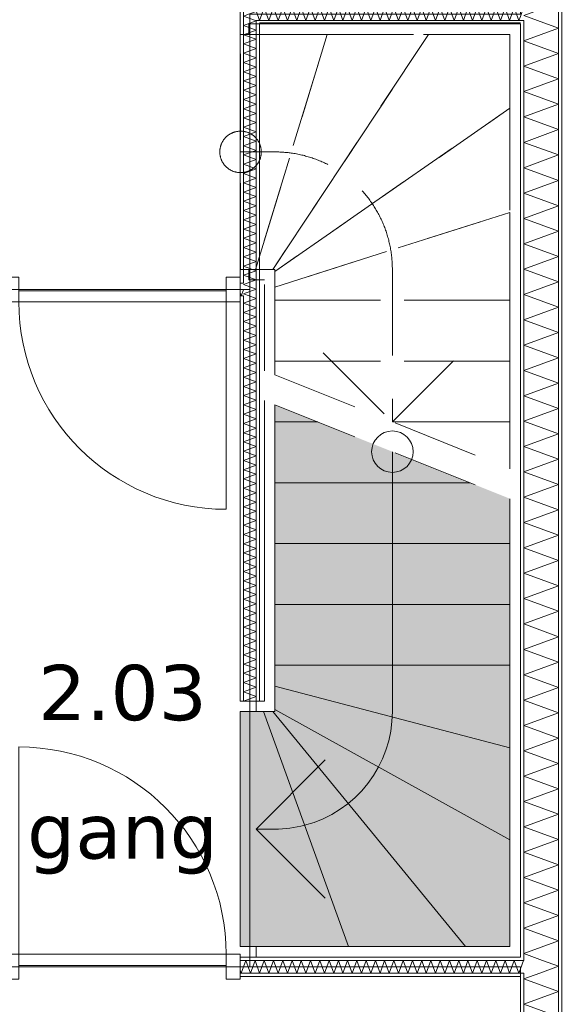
# Model space of a CAD drawing. Header units: millimetres. Extents: x -14925 to 266687, y -3550 to 35834.
# Tile 46 of 256: x 2514 to 4488, y 12749 to 16311. Entities that reach past the tile are written whole.
import ezdxf
from ezdxf.enums import TextEntityAlignment as Align

# ---------------------------------------------------------------- set-up
doc = ezdxf.new("R2010")
doc.units = ezdxf.units.MM
doc.header["$MEASUREMENT"] = 0
doc.linetypes.add('B0701', pattern=[468.239987, 311.999989, -156.239998])
for name, color, linetype in [('24 Trappen', 7, 'Continuous'), ('24 Trappen Afdek-arcering', 7, 'Continuous'), ('New_22 C Binnenwanden', 7, 'Continuous'), ('New_22 C Binnenwanden Deuren', 7, 'Continuous'), ('New_22 C Binnenwanden Doorsnede-arcering', 7, 'Continuous'), ('New_22 C Binnenwanden Laagscheidingslijnen', 7, 'Continuous'), ('New_Z Gebruiksopp', 7, 'Continuous'), ('New_Z Gebruiksopp Zone omranding', 7, 'Continuous'), ('New_Z Gebruiksopp Zone tekst', 7, 'Continuous'), ('Tekst_dim 1_ 100 .DO', 7, 'Continuous')]:
    doc.layers.add(name, color=color, linetype=linetype)
doc.styles.add('GENERATED_STYLE_1', font='verdana.ttf')
doc.styles.add('GENERATED_STYLE_2', font='verdana.ttf')
doc.dimstyles.new('GENERATED_STYLE__2', dxfattribs={"dimtxt": 400, "dimasz": 380, "dimexe": 0.18, "dimexo": 0.0625, "dimgap": 0, "dimtad": 1, "dimtih": 1, "dimtoh": 1, "dimdec": 0, "dimzin": 0, "dimdsep": 46, "dimtxsty": 'GENERATED_STYLE_2', "dimblk": 'ARROWHEAD_7', "dimblk1": 'ARROWHEAD_7', "dimblk2": 'ARROWHEAD_7', "dimcen": 0.09, "dimse1": 1, "dimse2": 1, "dimclrd": 9, "dimclre": 9, "dimclrt": 9, "dimadec": 1, "dimazin": 0, "dimtfac": 1, "dimtdec": 4, "dimtmove": 0, "dimatfit": 3, "dimfxl": 1, "dimtolj": 1, "dimtzin": 0, "dimarcsym": 0})
pattern_1 = [(270, (0, 0), (100, 0), [])]
pattern_2 = [(90, (0, 0), (-100, 0), [])]
pattern_3 = [(0, (0, 0), (0, 100), [])]

# ---------------------------------------------------------------- blocks, each defined once
blk = doc.blocks.new('gang_2.03_19_3', base_point=(2886, 14110))
at = {"layer": 'New_Z Gebruiksopp Zone tekst', "color": 2, "lineweight": 0}
for tag, style, p in [('DUMMY_941', 'GENERATED_STYLE_1', (2886, 14047.9)), ('DUMMY_942', 'GENERATED_STYLE_2', (2886, 13550.7))]:
    blk.add_attdef(tag, text='', height=200, dxfattribs=dict(at, style=style)).set_placement(p, align=Align.TOP_LEFT)
for tag, style, p in [('ROOM_NUMBER', 'GENERATED_STYLE_1', (2886, 13977.1)), ('ROOM_NAME', 'GENERATED_STYLE_2', (2886, 13476.4))]:
    blk.add_attdef(tag, text='', height=200, dxfattribs=dict(at, style=style)).set_placement(p, align=Align.TOP_CENTER)
blk = doc.blocks.new('Stair_5_3')
at = {"layer": '24 Trappen Afdek-arcering', "linetype": 'Continuous', "lineweight": 0, "true_color": 0xffffff}
for points in [[(3437, 14918.4), (3437, 14856.1), (3592.7, 14856.1)], [(3437, 14636.1), (4142.7, 14636.1), (3592.7, 14856.1), (3437, 14856.1)], [(3437, 14416.1), (4287, 14416.1), (4287, 14578.4), (4142.7, 14636.1), (3437, 14636.1)], [(3437, 14196.1), (4287, 14196.1), (4287, 14416.1), (3437, 14416.1)], [(3437, 13976.1), (4287, 13976.1), (4287, 14196.1), (3437, 14196.1)], [(3437, 13976.1), (3437, 13899.8), (4287, 13676.8), (4287, 13976.1)], [(3437, 13815.1), (4287, 13344.4), (4287, 13676.8), (3437, 13899.8)], [(3311, 13808), (3311, 12958), (3369, 12958), (3703, 12958), (3395.9, 13808), (3369, 13808)], [(3703, 12958), (4126.2, 12958), (3429.9, 13808), (3395.9, 13808)], [(4126.2, 12958), (4287, 12958), (4287, 13344.4), (3437, 13815.1), (3437, 13808), (3429.9, 13808)]]:
    blk.add_hatch(color=7, dxfattribs=at).paths.add_polyline_path(points)
at = {"layer": '24 Trappen', "color": 9, "linetype": 'B0701', "lineweight": 0}
for p, q in [((3342.9, 16296), (4325, 16296)), ((3342.9, 16258), (3342.9, 16296)), ((4325, 16296), (4325, 14670.9)), ((3312.9, 16258), (3626.6, 16258)), ((3312.9, 15408), (3312.9, 16258)), ((4287, 16258), (3342.9, 16258)), ((3626.6, 16258), (3366.9, 15408)), ((3366.9, 15408), (3626.6, 16258)), ((3993, 16258), (3429.9, 15408)), ((3429.9, 15408), (3993, 16258)), ((3626.6, 16258), (3993, 16258)), ((3993, 16258), (4287, 16258)), ((4287, 14686.1), (4287, 16258)), ((4287, 16258), (4287, 15991.3)), ((4287, 15991.3), (3437, 15400.9)), ((3437, 15400.9), (4287, 15991.3)), ((4287, 15991.3), (4287, 15614)), ((3312.9, 15833), (3437, 15833)), ((4287, 15614), (3437, 15344)), ((3437, 15344), (4287, 15614)), ((4287, 15614), (4287, 15296.1)), ((3366.9, 15408), (3312.9, 15408)), ((3342.9, 15408), (3437, 15408)), ((3342.9, 15370), (3342.9, 15408)), ((3429.9, 15408), (3366.9, 15408)), ((3437, 15408), (3429.9, 15408)), ((3437, 15408), (3437, 15026.1)), ((3437, 15400.9), (3437, 15408)), ((3437, 15344), (3437, 15400.9)), ((3862, 15408), (3862, 14856.1)), ((3399, 15370), (3342.9, 15370)), ((3399, 15041.3), (3399, 15370)), ((3437, 15296.1), (3437, 15344)), ((4287, 15296.1), (3437, 15296.1)), ((3437, 15296.1), (4287, 15296.1)), ((3437, 15076.1), (3437, 15296.1)), ((4287, 15296.1), (4287, 15076.1)), ((3612, 15106.1), (3862, 14856.1)), ((3862, 14856.1), (4112, 15106.1)), ((4287, 15076.1), (3437, 15076.1)), ((3437, 15076.1), (4287, 15076.1)), ((3437, 15026.1), (3437, 15076.1)), ((4287, 15076.1), (4287, 14856.1)), ((3437, 15026.1), (4287, 14686.1)), ((3437, 14918.4), (4287, 14578.4)), ((4287, 14856.1), (3862, 14856.1)), ((3862, 14856.1), (4287, 14856.1)), ((4287, 14856.1), (4287, 14686.1))]:
    blk.add_line(p, q, dxfattribs=at)
at = {"layer": '24 Trappen', "color": 9, "linetype": 'Continuous', "lineweight": 0}
for p, q in [((3399, 13846), (3399, 14933.6)), ((3437, 14918.4), (3437, 13808)), ((3437, 14856.1), (3437, 14918.4)), ((3592.7, 14856.1), (3437, 14856.1)), ((3437, 14856.1), (3592.7, 14856.1)), ((3437, 14636.1), (3437, 14856.1)), ((3862, 14748.4), (3862, 13808)), ((4142.7, 14636.1), (3437, 14636.1)), ((3437, 14636.1), (4142.7, 14636.1)), ((3437, 14416.1), (3437, 14636.1)), ((4287, 12958), (4287, 14578.4)), ((4287, 14578.4), (4287, 14416.1)), ((4325, 14563.2), (4325, 12920)), ((4287, 14416.1), (3437, 14416.1)), ((3437, 14416.1), (4287, 14416.1)), ((3437, 14196.1), (3437, 14416.1)), ((4287, 14416.1), (4287, 14196.1)), ((4287, 14196.1), (3437, 14196.1)), ((3437, 14196.1), (4287, 14196.1)), ((3437, 13976.1), (3437, 14196.1)), ((4287, 14196.1), (4287, 13976.1)), ((4287, 13976.1), (3437, 13976.1)), ((3437, 13899.8), (3437, 13976.1)), ((3437, 13976.1), (4287, 13976.1)), ((4287, 13976.1), (4287, 13676.8)), ((4287, 13676.8), (3437, 13899.8)), ((3437, 13899.8), (4287, 13676.8)), ((3437, 13815.1), (3437, 13899.8)), ((3369, 13808), (3369, 13846)), ((3369, 13846), (3399, 13846)), ((3311, 12958), (3311, 13808)), ((3311, 13808), (3369, 13808)), ((3437, 13808), (3369, 13808)), ((3369, 13808), (3395.9, 13808)), ((3395.9, 13808), (3429.9, 13808)), ((3703, 12958), (3395.9, 13808)), ((3395.9, 13808), (3703, 12958)), ((3429.9, 13808), (3437, 13808)), ((4126.2, 12958), (3429.9, 13808)), ((3429.9, 13808), (4126.2, 12958)), ((4287, 13344.4), (3437, 13815.1)), ((3437, 13808), (3437, 13815.1)), ((3437, 13815.1), (4287, 13344.4)), ((4287, 13676.8), (4287, 13344.4)), ((3619, 13633), (3369, 13383)), ((3437, 13383), (3369, 13383)), ((3369, 13383), (3619, 13133)), ((4287, 13344.4), (4287, 12958)), ((3369, 12958), (3311, 12958)), ((3369, 12920), (3369, 12958)), ((3369, 12958), (4287, 12958)), ((3703, 12958), (3369, 12958)), ((4126.2, 12958), (3703, 12958)), ((4287, 12958), (4126.2, 12958)), ((4325, 12920), (3369, 12920))]:
    blk.add_line(p, q, dxfattribs=at)
at = {"layer": '24 Trappen', "color": 9, "linetype": 'B0701', "lineweight": 0}
for centre, radius, start, end in [((3312.9, 15833), 75, 0, 180), ((3312.9, 15833), 75, 180, 0), ((3437, 15408), 425, 82.0875, 90), ((3437, 15408), 425, 0, 82.0875)]:
    blk.add_arc(centre, radius, start, end, dxfattribs=at)
at = {"layer": '24 Trappen', "color": 9, "linetype": 'Continuous', "lineweight": 0}
for centre, radius, start, end in [((3862, 14748.4), 75, 0, 180), ((3862, 14748.4), 75, 180, 0), ((3437, 13808), 425, 284.6456, 0), ((3437, 13808), 425, 270, 284.6456)]:
    blk.add_arc(centre, radius, start, end, dxfattribs=at)
blk = doc.blocks.new('*X417')
at = {"layer": 'New_22 C Binnenwanden Doorsnede-arcering', "color": 7, "linetype": 'Continuous', "lineweight": 0}
for q in [(4413.2, 16354), (4387.1, 16308)]:
    blk.add_line((4337, 16326.2), q, dxfattribs=at)
blk = doc.blocks.new('*X418')
at = {"layer": 'New_22 C Binnenwanden Doorsnede-arcering', "color": 7, "linetype": 'Continuous', "lineweight": 0}
for p, q in [((4337, 16234.5), (4463, 16280.4)), ((4387.1, 16308), (4463, 16280.4)), ((4337, 16234.5), (4463, 16188.7)), ((4337, 16142.8), (4463, 16188.7)), ((4337, 16142.8), (4463, 16096.9)), ((4337, 16051.1), (4463, 16096.9)), ((4337, 16051.1), (4463, 16005.2)), ((4337, 15959.4), (4463, 16005.2)), ((4337, 15959.4), (4463, 15913.5)), ((4337, 15867.6), (4463, 15913.5)), ((4337, 15867.6), (4463, 15821.8)), ((4337, 15775.9), (4463, 15821.8)), ((4337, 15775.9), (4463, 15730.1)), ((4337, 15684.2), (4463, 15730.1)), ((4337, 15684.2), (4463, 15638.3)), ((4337, 15592.5), (4463, 15638.3)), ((4337, 15592.5), (4463, 15546.6)), ((4337, 15500.8), (4463, 15546.6)), ((4337, 15500.8), (4463, 15454.9)), ((4337, 15409), (4463, 15454.9)), ((4337, 15409), (4463, 15363.2)), ((4337, 15317.3), (4463, 15363.2)), ((4337, 15317.3), (4463, 15271.5)), ((4337, 15225.6), (4463, 15271.5)), ((4337, 15225.6), (4463, 15179.7)), ((4337, 15133.9), (4463, 15179.7)), ((4337, 15133.9), (4463, 15088)), ((4337, 15042.2), (4463, 15088)), ((4337, 15042.2), (4463, 14996.3)), ((4337, 14950.4), (4463, 14996.3)), ((4337, 14950.4), (4463, 14904.6)), ((4337, 14858.7), (4463, 14904.6)), ((4337, 14858.7), (4463, 14812.9)), ((4337, 14767), (4463, 14812.9)), ((4337, 14767), (4463, 14721.1)), ((4337, 14675.3), (4463, 14721.1)), ((4337, 14675.3), (4463, 14629.4)), ((4337, 14583.6), (4463, 14629.4)), ((4337, 14583.6), (4463, 14537.7)), ((4337, 14491.8), (4463, 14537.7)), ((4337, 14491.8), (4463, 14446)), ((4337, 14400.1), (4463, 14446)), ((4337, 14400.1), (4463, 14354.3)), ((4337, 14308.4), (4463, 14354.3)), ((4337, 14308.4), (4463, 14262.5)), ((4337, 14216.7), (4463, 14262.5)), ((4337, 14216.7), (4463, 14170.8)), ((4337, 14125), (4463, 14170.8)), ((4337, 14125), (4463, 14079.1)), ((4337, 14033.2), (4463, 14079.1)), ((4337, 14033.2), (4463, 13987.4)), ((4337, 13941.5), (4463, 13987.4)), ((4337, 13941.5), (4463, 13895.7)), ((4337, 13849.8), (4463, 13895.7)), ((4337, 13849.8), (4463, 13803.9)), ((4337, 13758.1), (4463, 13803.9)), ((4337, 13758.1), (4463, 13712.2)), ((4337, 13666.4), (4463, 13712.2)), ((4337, 13666.4), (4463, 13620.5)), ((4337, 13574.6), (4463, 13620.5)), ((4337, 13574.6), (4463, 13528.8)), ((4337, 13482.9), (4463, 13528.8)), ((4337, 13482.9), (4463, 13437.1)), ((4337, 13391.2), (4463, 13437.1)), ((4337, 13391.2), (4463, 13345.3)), ((4337, 13299.5), (4463, 13345.3)), ((4337, 13299.5), (4463, 13253.6)), ((4337, 13207.8), (4463, 13253.6)), ((4337, 13207.8), (4463, 13161.9)), ((4337, 13116), (4463, 13161.9)), ((4337, 13116), (4463, 13070.2)), ((4337, 13024.3), (4463, 13070.2)), ((4337, 13024.3), (4463, 12978.5)), ((4337, 12932.6), (4463, 12978.5)), ((4337, 12932.6), (4404.6, 12908))]:
    blk.add_line(p, q, dxfattribs=at)
blk = doc.blocks.new('*X419')
at = {"layer": 'New_22 C Binnenwanden Doorsnede-arcering', "color": 7, "linetype": 'Continuous', "lineweight": 0}
for p in [(4404.6, 12908), (4395.1, 12862)]:
    blk.add_line(p, (4463, 12886.7), dxfattribs=at)
blk = doc.blocks.new('*X420')
at = {"layer": 'New_22 C Binnenwanden Doorsnede-arcering', "color": 7, "linetype": 'Continuous', "lineweight": 0}
for p, q in [((4337, 12840.9), (4395.1, 12862)), ((4337, 12840.9), (4463, 12795)), ((4337, 12749.1), (4463, 12795)), ((4337, 12749.1), (4463, 12703.3)), ((4337, 12657.4), (4463, 12703.3)), ((4337, 12657.4), (4463, 12611.6)), ((4337, 12565.7), (4463, 12611.6)), ((4337, 12565.7), (4463, 12519.8)), ((4337, 12474), (4463, 12519.8)), ((4337, 12474), (4463, 12428.1)), ((4337, 12382.3), (4463, 12428.1)), ((4337, 12382.3), (4463, 12336.4)), ((4337, 12290.5), (4463, 12336.4)), ((4337, 12290.5), (4463, 12244.7)), ((4337, 12198.8), (4463, 12244.7)), ((4337, 12198.8), (4463, 12153)), ((4337, 12107.1), (4463, 12153)), ((4337, 12107.1), (4463, 12061.2)), ((4337, 12015.4), (4463, 12061.2)), ((4337, 12015.4), (4463, 11969.5)), ((4337, 11923.7), (4463, 11969.5)), ((4337, 11923.7), (4463, 11877.8)), ((4337, 11831.9), (4463, 11877.8)), ((4337, 11831.9), (4463, 11786.1)), ((4337, 11740.2), (4463, 11786.1)), ((4337, 11740.2), (4463, 11694.4)), ((4337, 11648.5), (4463, 11694.4)), ((4337, 11648.5), (4463, 11602.6)), ((4337, 11556.8), (4463, 11602.6)), ((4337, 11556.8), (4463, 11510.9)), ((4337, 11465.1), (4463, 11510.9)), ((4337, 11465.1), (4463, 11419.2)), ((4337, 11373.3), (4463, 11419.2)), ((4337, 11373.3), (4463, 11327.5)), ((4337, 11281.6), (4463, 11327.5)), ((4337, 11281.6), (4463, 11235.8)), ((4337, 11189.9), (4463, 11235.8)), ((4337, 11189.9), (4463, 11144)), ((4405.2, 11123), (4463, 11144))]:
    blk.add_line(p, q, dxfattribs=at)
blk = doc.blocks.new('Wall_56_3', base_point=(4325, 17600))
at = {"layer": 'New_22 C Binnenwanden Doorsnede-arcering', "linetype": 'Continuous', "lineweight": 0, "true_color": 0x000000}
h = blk.add_hatch(dxfattribs=at)
h.set_pattern_fill('325_Houtachtig_plaatmate_E2', color=18, style=0, pattern_type=2)
h.set_pattern_definition(pattern_1)
h.paths.add_polyline_path([(4475, 10827), (4475, 17923), (4463, 17923), (4463, 10827)])
h = blk.add_hatch(dxfattribs=at)
h.set_pattern_fill('325_Houtachtig_plaatmate_E2', color=18, style=0, pattern_type=2)
h.set_pattern_definition(pattern_1)
h.paths.add_polyline_path([(4337, 16296), (4337, 16308), (4325, 16308), (4325, 16296)])
h = blk.add_hatch(dxfattribs=at)
h.set_pattern_fill('325_Houtachtig_plaatmate_E2', color=18, style=0, pattern_type=2)
h.set_pattern_definition(pattern_1)
h.paths.add_polyline_path([(4337, 12920), (4337, 16296), (4325, 16296), (4325, 12920)])
h = blk.add_hatch(dxfattribs=at)
h.set_pattern_fill('325_Houtachtig_plaatmate_E2', color=18, style=0, pattern_type=2)
h.set_pattern_definition(pattern_1)
h.paths.add_polyline_path([(4337, 12908), (4337, 12920), (4325, 12920), (4325, 12908)])
h = blk.add_hatch(dxfattribs=at)
h.set_pattern_fill('325_Houtachtig_plaatmate_E2', color=18, style=0, pattern_type=2)
h.set_pattern_definition(pattern_1)
h.paths.add_polyline_path([(4337, 12850), (4337, 12862), (4325, 12862), (4325, 12850)])
h = blk.add_hatch(dxfattribs=at)
h.set_pattern_fill('325_Houtachtig_plaatmate_E2', color=18, style=0, pattern_type=2)
h.set_pattern_definition(pattern_1)
h.paths.add_polyline_path([(4337, 11138), (4337, 12850), (4325, 12850), (4325, 11150), (4329.5, 11138)])
at = {"layer": 'New_22 C Binnenwanden', "color": 1, "linetype": 'Continuous', "lineweight": 0, "flags": 128}
for points in [[(4475, 10827), (4475, 17923)], [(4325, 16296), (4325, 12920)], [(4325, 12850), (4325, 11150)]]:
    blk.add_lwpolyline(points, dxfattribs=at)
at = {"layer": 'New_22 C Binnenwanden Laagscheidingslijnen', "color": 1, "linetype": 'Continuous', "lineweight": 0}
for p, q in [((4463, 17627), (4463, 11123)), ((4325, 16308), (4337, 16308)), ((4337, 16308), (4337, 12908)), ((4337, 12908), (4325, 12908)), ((4325, 12862), (4337, 12862)), ((4337, 12862), (4337, 11138))]:
    blk.add_line(p, q, dxfattribs=at)
at = {"layer": 'New_22 C Binnenwanden', "color": 1, "lineweight": 0}
for name in ['*X417', '*X418', '*X419', '*X420']:
    blk.add_blockref(name, (0, 0), dxfattribs=at)
blk = doc.blocks.new('*X491')
at = {"layer": 'New_22 C Binnenwanden Doorsnede-arcering', "color": 7, "linetype": 'Continuous', "lineweight": 0}
for q in [(3311, 15323.1), (3323, 15333.9)]:
    blk.add_line((3315, 15312), q, dxfattribs=at)
blk = doc.blocks.new('D1 bl 26[13]_3')
at = {"layer": 'New_22 C Binnenwanden Deuren', "color": 7, "linetype": 'Continuous', "lineweight": 0}
for p, q in [((2461, 15380), (2511, 15380)), ((2461, 15290), (2461, 15380)), ((2461, 15358), (2461, 15370)), ((2461, 15312), (2461, 15358)), ((2511, 15380), (2511, 15290)), ((3261, 15290), (3261, 15380)), ((3261, 15380), (3311, 15380)), ((3311, 15380), (3311, 15290)), ((3311, 15358), (3311, 15370)), ((3311, 15312), (3311, 15358)), ((3261, 15330), (2511, 15330)), ((2511, 15330), (2511, 15290)), ((3261, 15290), (3261, 15330)), ((2461, 15300), (2461, 15312)), ((2511, 15290), (2461, 15290)), ((2511, 15290), (3261, 15290)), ((3261, 15290), (3261, 14540)), ((3311, 15290), (3261, 15290)), ((3311, 15300), (3311, 15312))]:
    blk.add_line(p, q, dxfattribs=at)
blk.add_arc((3261, 15290), 750, 180, 270, dxfattribs=at)
blk = doc.blocks.new('Wall_67_3', base_point=(175, 15335))
at = {"layer": 'New_22 C Binnenwanden', "color": 1, "linetype": 'Continuous', "lineweight": 0}
for p, q in [((3311, 15358), (3311, 15370)), ((3311, 15312), (3311, 15358)), ((3311, 15300), (3311, 15312))]:
    blk.add_line(p, q, dxfattribs=at)
at = {"layer": 'New_22 C Binnenwanden Laagscheidingslijnen', "color": 1, "linetype": 'Continuous', "lineweight": 0}
for p, q in [((3323, 15358), (3311, 15358)), ((3311, 15312), (3323, 15312))]:
    blk.add_line(p, q, dxfattribs=at)
at = {"layer": 'New_22 C Binnenwanden', "color": 1, "lineweight": 0}
blk.add_blockref('*X491', (0, 0), dxfattribs=at)
at = {"layer": 'New_22 C Binnenwanden Deuren', "color": 7, "linetype": 'Continuous', "lineweight": 0}
blk.add_blockref('D1 bl 26[13]_3', (0, 0), dxfattribs=at)
blk = doc.blocks.new('*X579')
at = {"layer": 'New_22 C Binnenwanden Doorsnede-arcering', "color": 7, "linetype": 'Continuous', "lineweight": 0}
for q in [(3332.8, 16354), (3344.9, 16332.1)]:
    blk.add_line((3369, 16340.8), q, dxfattribs=at)
blk = doc.blocks.new('*X580')
at = {"layer": 'New_22 C Binnenwanden Doorsnede-arcering', "color": 7, "linetype": 'Continuous', "lineweight": 0}
for p, q in [((3369, 15302.8), (3323, 15286)), ((3369, 15269.3), (3323, 15286)), ((3369, 15302.8), (3343.6, 15312)), ((3369, 15269.3), (3323, 15252.5)), ((3369, 15235.8), (3323, 15252.5)), ((3369, 15235.8), (3323, 15219.1)), ((3369, 15202.3), (3323, 15219.1)), ((3369, 15202.3), (3323, 15185.6)), ((3369, 15168.8), (3323, 15185.6)), ((3369, 15168.8), (3323, 15152.1)), ((3369, 15135.3), (3323, 15152.1)), ((3369, 15135.3), (3323, 15118.6)), ((3369, 15101.9), (3323, 15118.6)), ((3369, 15101.9), (3323, 15085.1)), ((3369, 15068.4), (3323, 15085.1)), ((3369, 15068.4), (3323, 15051.6)), ((3369, 15034.9), (3323, 15051.6)), ((3369, 15034.9), (3323, 15018.1)), ((3369, 15001.4), (3323, 15018.1)), ((3369, 15001.4), (3323, 14984.7)), ((3369, 14967.9), (3323, 14984.7)), ((3369, 14967.9), (3323, 14951.2)), ((3369, 14934.4), (3323, 14951.2)), ((3369, 14934.4), (3323, 14917.7)), ((3369, 14900.9), (3323, 14917.7)), ((3369, 14900.9), (3323, 14884.2)), ((3369, 14867.5), (3323, 14884.2)), ((3369, 14867.5), (3323, 14850.7)), ((3369, 14834), (3323, 14850.7)), ((3369, 14834), (3323, 14817.2)), ((3369, 14800.5), (3323, 14817.2)), ((3369, 14800.5), (3323, 14783.7)), ((3369, 14767), (3323, 14783.7)), ((3369, 14767), (3323, 14750.3)), ((3369, 14733.5), (3323, 14750.3)), ((3369, 14733.5), (3323, 14716.8)), ((3369, 14700), (3323, 14716.8)), ((3369, 14700), (3323, 14683.3)), ((3369, 14666.5), (3323, 14683.3)), ((3369, 14666.5), (3323, 14649.8)), ((3369, 14633.1), (3323, 14649.8)), ((3369, 14633.1), (3323, 14616.3)), ((3369, 14599.6), (3323, 14616.3)), ((3369, 14599.6), (3323, 14582.8)), ((3369, 14566.1), (3323, 14582.8)), ((3369, 14566.1), (3323, 14549.3)), ((3369, 14532.6), (3323, 14549.3)), ((3369, 14532.6), (3323, 14515.9)), ((3369, 14499.1), (3323, 14515.9)), ((3369, 14499.1), (3323, 14482.4)), ((3369, 14465.6), (3323, 14482.4)), ((3369, 14465.6), (3323, 14448.9)), ((3369, 14432.1), (3323, 14448.9)), ((3369, 14432.1), (3323, 14415.4)), ((3369, 14398.7), (3323, 14415.4)), ((3369, 14398.7), (3323, 14381.9)), ((3369, 14365.2), (3323, 14381.9)), ((3369, 14365.2), (3323, 14348.4)), ((3369, 14331.7), (3323, 14348.4)), ((3369, 14331.7), (3323, 14314.9)), ((3369, 14298.2), (3323, 14314.9)), ((3369, 14298.2), (3323, 14281.5)), ((3369, 14264.7), (3323, 14281.5)), ((3369, 14264.7), (3323, 14248)), ((3369, 14231.2), (3323, 14248)), ((3369, 14231.2), (3323, 14214.5)), ((3369, 14197.8), (3323, 14214.5)), ((3369, 14197.8), (3323, 14181)), ((3369, 14164.3), (3323, 14181)), ((3369, 14164.3), (3323, 14147.5)), ((3369, 14130.8), (3323, 14147.5)), ((3369, 14130.8), (3323, 14114)), ((3369, 14097.3), (3323, 14114)), ((3369, 14097.3), (3323, 14080.6)), ((3369, 14063.8), (3323, 14080.6)), ((3369, 14063.8), (3323, 14047.1)), ((3369, 14030.3), (3323, 14047.1)), ((3369, 14030.3), (3323, 14013.6)), ((3369, 13996.8), (3323, 14013.6)), ((3369, 13996.8), (3323, 13980.1)), ((3369, 13963.4), (3323, 13980.1)), ((3369, 13963.4), (3323, 13946.6)), ((3369, 13929.9), (3323, 13946.6)), ((3369, 13929.9), (3323, 13913.1)), ((3369, 13896.4), (3323, 13913.1)), ((3369, 13896.4), (3323, 13879.6)), ((3369, 13862.9), (3323, 13879.6)), ((3369, 13862.9), (3323, 13846.2)), ((3323.4, 13846), (3323, 13846.2))]:
    blk.add_line(p, q, dxfattribs=at)
blk = doc.blocks.new('*X581')
at = {"layer": 'New_22 C Binnenwanden Doorsnede-arcering', "color": 7, "linetype": 'Continuous', "lineweight": 0}
for p, q in [((3336.8, 15358), (3323, 15353)), ((3369, 15336.2), (3323, 15353)), ((3369, 15336.2), (3323, 15319.5)), ((3343.6, 15312), (3323, 15319.5))]:
    blk.add_line(p, q, dxfattribs=at)
blk = doc.blocks.new('*X582')
at = {"layer": 'New_22 C Binnenwanden Doorsnede-arcering', "color": 7, "linetype": 'Continuous', "lineweight": 0}
for p, q in [((3369, 16307.3), (3323, 16290.6)), ((3369, 16273.8), (3323, 16290.6)), ((3369, 16307.3), (3367.1, 16308)), ((3369, 16273.8), (3323, 16257.1)), ((3369, 16240.4), (3323, 16257.1)), ((3369, 16240.4), (3323, 16223.6)), ((3369, 16206.9), (3323, 16223.6)), ((3369, 16206.9), (3323, 16190.1)), ((3369, 16173.4), (3323, 16190.1)), ((3369, 16173.4), (3323, 16156.6)), ((3369, 16139.9), (3323, 16156.6)), ((3369, 16139.9), (3323, 16123.2)), ((3369, 16106.4), (3323, 16123.2)), ((3369, 16106.4), (3323, 16089.7)), ((3369, 16072.9), (3323, 16089.7)), ((3369, 16072.9), (3323, 16056.2)), ((3369, 16039.4), (3323, 16056.2)), ((3369, 16039.4), (3323, 16022.7)), ((3369, 16006), (3323, 16022.7)), ((3369, 16006), (3323, 15989.2)), ((3369, 15972.5), (3323, 15989.2)), ((3369, 15972.5), (3323, 15955.7)), ((3369, 15939), (3323, 15955.7)), ((3369, 15939), (3323, 15922.2)), ((3369, 15905.5), (3323, 15922.2)), ((3369, 15905.5), (3323, 15888.8)), ((3369, 15872), (3323, 15888.8)), ((3369, 15872), (3323, 15855.3)), ((3369, 15838.5), (3323, 15855.3)), ((3369, 15838.5), (3323, 15821.8)), ((3369, 15805), (3323, 15821.8)), ((3369, 15805), (3323, 15788.3)), ((3369, 15771.6), (3323, 15788.3)), ((3369, 15771.6), (3323, 15754.8)), ((3369, 15738.1), (3323, 15754.8)), ((3369, 15738.1), (3323, 15721.3)), ((3369, 15704.6), (3323, 15721.3)), ((3369, 15704.6), (3323, 15687.8)), ((3369, 15671.1), (3323, 15687.8)), ((3369, 15671.1), (3323, 15654.4)), ((3369, 15637.6), (3323, 15654.4)), ((3369, 15637.6), (3323, 15620.9)), ((3369, 15604.1), (3323, 15620.9)), ((3369, 15604.1), (3323, 15587.4)), ((3369, 15570.6), (3323, 15587.4)), ((3369, 15570.6), (3323, 15553.9)), ((3369, 15537.2), (3323, 15553.9)), ((3369, 15537.2), (3323, 15520.4)), ((3369, 15503.7), (3323, 15520.4)), ((3369, 15503.7), (3323, 15486.9)), ((3369, 15470.2), (3323, 15486.9)), ((3369, 15470.2), (3323, 15453.4)), ((3369, 15436.7), (3323, 15453.4)), ((3369, 15436.7), (3323, 15420)), ((3369, 15403.2), (3323, 15420)), ((3369, 15403.2), (3323, 15386.5)), ((3369, 15369.7), (3323, 15386.5)), ((3369, 15369.7), (3336.8, 15358))]:
    blk.add_line(p, q, dxfattribs=at)
blk = doc.blocks.new('*X583')
at = {"layer": 'New_22 C Binnenwanden Doorsnede-arcering', "color": 7, "linetype": 'Continuous', "lineweight": 0}
for p in [(3344.9, 16332.1), (3367.1, 16308)]:
    blk.add_line(p, (3323, 16324.1), dxfattribs=at)
blk = doc.blocks.new('Wall_79_3', base_point=(3346, 13846))
at = {"layer": 'New_22 C Binnenwanden Doorsnede-arcering', "linetype": 'Continuous', "lineweight": 0, "true_color": 0x000000}
h = blk.add_hatch(dxfattribs=at)
h.set_pattern_fill('325_Houtachtig_plaatmate_E2', color=18, style=0, pattern_type=2)
h.set_pattern_definition(pattern_2)
h.paths.add_polyline_path([(3311, 16366), (3323, 16354), (3323, 16366)])
h = blk.add_hatch(dxfattribs=at)
h.set_pattern_fill('325_Houtachtig_plaatmate_E2', color=18, style=0, pattern_type=2)
h.set_pattern_definition(pattern_2)
h.paths.add_polyline_path([(3311, 16354), (3323, 16354), (3311, 16366)])
h = blk.add_hatch(dxfattribs=at)
h.set_pattern_fill('325_Houtachtig_plaatmate_E2', color=18, style=0, pattern_type=2)
h.set_pattern_definition(pattern_2)
h.paths.add_polyline_path([(3311, 16354), (3311, 15370), (3323, 15370), (3323, 16354)])
h = blk.add_hatch(dxfattribs=at)
h.set_pattern_fill('325_Houtachtig_plaatmate_E2', color=18, style=0, pattern_type=2)
h.set_pattern_definition(pattern_2)
h.paths.add_polyline_path([(3369, 16308), (3381, 16296), (3381, 16308)])
h = blk.add_hatch(dxfattribs=at)
h.set_pattern_fill('325_Houtachtig_plaatmate_E2', color=18, style=0, pattern_type=2)
h.set_pattern_definition(pattern_2)
h.paths.add_polyline_path([(3369, 16296), (3381, 16296), (3369, 16308)])
h = blk.add_hatch(dxfattribs=at)
h.set_pattern_fill('325_Houtachtig_plaatmate_E2', color=18, style=0, pattern_type=2)
h.set_pattern_definition(pattern_2)
h.paths.add_polyline_path([(3369, 16296), (3369, 13846), (3381, 13846), (3381, 16296)])
h = blk.add_hatch(dxfattribs=at)
h.set_pattern_fill('325_Houtachtig_plaatmate_E2', color=18, style=0, pattern_type=2)
h.set_pattern_definition(pattern_2)
h.paths.add_polyline_path([(3311, 15370), (3311, 15358), (3323, 15358), (3323, 15370)])
h = blk.add_hatch(dxfattribs=at)
h.set_pattern_fill('325_Houtachtig_plaatmate_E2', color=18, style=0, pattern_type=2)
h.set_pattern_definition(pattern_2)
h.paths.add_polyline_path([(3311, 15312), (3311, 15300), (3323, 15300), (3323, 15312)])
h = blk.add_hatch(dxfattribs=at)
h.set_pattern_fill('325_Houtachtig_plaatmate_E2', color=18, style=0, pattern_type=2)
h.set_pattern_definition(pattern_2)
h.paths.add_polyline_path([(3311, 15300), (3311, 13846), (3323, 13846), (3323, 15300)])
at = {"layer": 'New_22 C Binnenwanden', "color": 1, "linetype": 'Continuous', "lineweight": 0, "flags": 128}
for points in [[(3311, 16366), (3323, 16366)], [(3311, 16366), (3311, 15370)], [(3381, 13846), (3381, 16296)], [(3311, 15300), (3311, 13846)], [(3323, 13846), (3311, 13846)], [(3369, 13846), (3323, 13846)], [(3381, 13846), (3369, 13846)]]:
    blk.add_lwpolyline(points, dxfattribs=at)
at = {"layer": 'New_22 C Binnenwanden Laagscheidingslijnen', "color": 1, "linetype": 'Continuous', "lineweight": 0}
for p, q in [((3369, 16354), (3323, 16354)), ((3323, 15370), (3323, 16354)), ((3381, 16308), (3369, 16308)), ((3369, 15358), (3369, 16308)), ((3323, 15358), (3311, 15358)), ((3323, 15358), (3323, 15370)), ((3369, 15312), (3369, 15358)), ((3311, 15312), (3323, 15312)), ((3323, 15300), (3323, 15312)), ((3323, 13846), (3323, 15300)), ((3369, 13846), (3369, 15312))]:
    blk.add_line(p, q, dxfattribs=at)
at = {"layer": 'New_22 C Binnenwanden', "color": 1, "lineweight": 0}
for name in ['*X579', '*X583', '*X582', '*X581', '*X580']:
    blk.add_blockref(name, (0, 0), dxfattribs=at)
blk = doc.blocks.new('*X585')
at = {"layer": 'New_22 C Binnenwanden Doorsnede-arcering', "color": 7, "linetype": 'Continuous', "lineweight": 0}
for p in [(4325, 12876.8), (4337, 12906.2)]:
    blk.add_line(p, (4336.3, 12908), dxfattribs=at)
blk = doc.blocks.new('*X586')
at = {"layer": 'New_22 C Binnenwanden Doorsnede-arcering', "color": 7, "linetype": 'Continuous', "lineweight": 0}
blk.add_line((2449, 12874.6), (2461, 12907.5), dxfattribs=at)
blk = doc.blocks.new('*X587')
at = {"layer": 'New_22 C Binnenwanden Doorsnede-arcering', "color": 7, "linetype": 'Continuous', "lineweight": 0}
for p, q in [((3315, 12862), (3331.8, 12908)), ((3348.5, 12862), (3331.8, 12908)), ((3348.5, 12862), (3365.3, 12908)), ((3382, 12862), (3365.3, 12908)), ((3382, 12862), (3398.8, 12908)), ((3415.5, 12862), (3398.8, 12908)), ((3415.5, 12862), (3432.2, 12908)), ((3449, 12862), (3432.2, 12908)), ((3449, 12862), (3465.7, 12908)), ((3482.5, 12862), (3465.7, 12908)), ((3482.5, 12862), (3499.2, 12908)), ((3516, 12862), (3499.2, 12908)), ((3516, 12862), (3532.7, 12908)), ((3549.4, 12862), (3532.7, 12908)), ((3549.4, 12862), (3566.2, 12908)), ((3582.9, 12862), (3566.2, 12908)), ((3582.9, 12862), (3599.7, 12908)), ((3616.4, 12862), (3599.7, 12908)), ((3616.4, 12862), (3633.2, 12908)), ((3649.9, 12862), (3633.2, 12908)), ((3649.9, 12862), (3666.6, 12908)), ((3683.4, 12862), (3666.6, 12908)), ((3683.4, 12862), (3700.1, 12908)), ((3716.9, 12862), (3700.1, 12908)), ((3716.9, 12862), (3733.6, 12908)), ((3750.3, 12862), (3733.6, 12908)), ((3750.3, 12862), (3767.1, 12908)), ((3783.8, 12862), (3767.1, 12908)), ((3783.8, 12862), (3800.6, 12908)), ((3817.3, 12862), (3800.6, 12908)), ((3817.3, 12862), (3834.1, 12908)), ((3850.8, 12862), (3834.1, 12908)), ((3850.8, 12862), (3867.5, 12908)), ((3884.3, 12862), (3867.5, 12908)), ((3884.3, 12862), (3901, 12908)), ((3917.8, 12862), (3901, 12908)), ((3917.8, 12862), (3934.5, 12908)), ((3951.3, 12862), (3934.5, 12908)), ((3951.3, 12862), (3968, 12908)), ((3984.7, 12862), (3968, 12908)), ((3984.7, 12862), (4001.5, 12908)), ((4018.2, 12862), (4001.5, 12908)), ((4018.2, 12862), (4035, 12908)), ((4051.7, 12862), (4035, 12908)), ((4051.7, 12862), (4068.5, 12908)), ((4085.2, 12862), (4068.5, 12908)), ((4085.2, 12862), (4101.9, 12908)), ((4118.7, 12862), (4101.9, 12908)), ((4118.7, 12862), (4135.4, 12908)), ((4152.2, 12862), (4135.4, 12908)), ((4152.2, 12862), (4168.9, 12908)), ((4185.7, 12862), (4168.9, 12908)), ((4185.7, 12862), (4202.4, 12908)), ((4219.1, 12862), (4202.4, 12908)), ((4219.1, 12862), (4235.9, 12908)), ((4252.6, 12862), (4235.9, 12908)), ((4252.6, 12862), (4269.4, 12908)), ((4286.1, 12862), (4269.4, 12908)), ((4286.1, 12862), (4302.9, 12908)), ((4319.6, 12862), (4302.9, 12908)), ((3315, 12862), (3311, 12873.1)), ((4319.6, 12862), (4325, 12876.8))]:
    blk.add_line(p, q, dxfattribs=at)
blk = doc.blocks.new('D1 bl 26[21]_3')
at = {"layer": 'New_22 C Binnenwanden Deuren', "color": 7, "linetype": 'Continuous', "lineweight": 0}
for p, q in [((2511, 12930), (2511, 13680)), ((2461, 12930), (2511, 12930)), ((2461, 12840), (2461, 12930)), ((2461, 12920), (2461, 12908)), ((2461, 12908), (2461, 12862)), ((2511, 12930), (2511, 12840)), ((3261, 12930), (2511, 12930)), ((2511, 12930), (2511, 12890)), ((3261, 12840), (3261, 12930)), ((3261, 12930), (3311, 12930)), ((3261, 12890), (3261, 12930)), ((3311, 12930), (3311, 12840)), ((3311, 12920), (3311, 12908)), ((3311, 12908), (3311, 12862)), ((2461, 12862), (2461, 12850)), ((2511, 12890), (3261, 12890)), ((3311, 12862), (3311, 12850)), ((2511, 12840), (2461, 12840)), ((3311, 12840), (3261, 12840))]:
    blk.add_line(p, q, dxfattribs=at)
blk.add_arc((2511, 12930), 750, 0, 90, dxfattribs=at)
blk = doc.blocks.new('Wall_80_3', base_point=(2426, 12885))
at = {"layer": 'New_22 C Binnenwanden Doorsnede-arcering', "linetype": 'Continuous', "lineweight": 0, "true_color": 0x000000}
h = blk.add_hatch(dxfattribs=at)
h.set_pattern_fill('325_Houtachtig_plaatmate_E2', color=18, style=0, pattern_type=2)
h.set_pattern_definition(pattern_3)
h.paths.add_polyline_path([(3311, 12920), (3311, 12908), (4325, 12908), (4325, 12920)])
h = blk.add_hatch(dxfattribs=at)
h.set_pattern_fill('325_Houtachtig_plaatmate_E2', color=18, style=0, pattern_type=2)
h.set_pattern_definition(pattern_3)
h.paths.add_polyline_path([(2461, 12862), (2403, 12862), (2403, 12850), (2461, 12850)])
h = blk.add_hatch(dxfattribs=at)
h.set_pattern_fill('325_Houtachtig_plaatmate_E2', color=18, style=0, pattern_type=2)
h.set_pattern_definition(pattern_3)
h.paths.add_polyline_path([(3311, 12862), (3311, 12850), (4325, 12850), (4325, 12862)])
at = {"layer": 'New_22 C Binnenwanden', "color": 1, "linetype": 'Continuous', "lineweight": 0}
for p, q in [((2461, 12920), (2461, 12908)), ((2461, 12908), (2461, 12862)), ((3311, 12920), (3311, 12908)), ((3311, 12908), (3311, 12862)), ((2461, 12862), (2461, 12850)), ((3311, 12862), (3311, 12850))]:
    blk.add_line(p, q, dxfattribs=at)
at = {"layer": 'New_22 C Binnenwanden', "color": 1, "linetype": 'Continuous', "lineweight": 0, "flags": 128}
for points in [[(4325, 12920), (3311, 12920)], [(2403, 12850), (2461, 12850)], [(3311, 12850), (4325, 12850)]]:
    blk.add_lwpolyline(points, dxfattribs=at)
at = {"layer": 'New_22 C Binnenwanden Laagscheidingslijnen', "color": 1, "linetype": 'Continuous', "lineweight": 0}
for p, q in [((2449, 12908), (2461, 12908)), ((3311, 12908), (4325, 12908)), ((4337, 12908), (4325, 12908)), ((2403, 12862), (2449, 12862)), ((2449, 12862), (2461, 12862)), ((3311, 12862), (4325, 12862)), ((4325, 12862), (4337, 12862))]:
    blk.add_line(p, q, dxfattribs=at)
at = {"layer": 'New_22 C Binnenwanden', "color": 1, "lineweight": 0}
for name in ['*X586', '*X587', '*X585']:
    blk.add_blockref(name, (0, 0), dxfattribs=at)
at = {"layer": 'New_22 C Binnenwanden Deuren', "color": 7, "linetype": 'Continuous', "lineweight": 0}
blk.add_blockref('D1 bl 26[21]_3', (0, 0), dxfattribs=at)
blk = doc.blocks.new('*X590')
at = {"layer": 'New_22 C Binnenwanden Doorsnede-arcering', "color": 7, "linetype": 'Continuous', "lineweight": 0}
for p in [(4325, 16322.8), (4337, 16352.2)]:
    blk.add_line(p, (4336.3, 16354), dxfattribs=at)
blk = doc.blocks.new('*X591')
at = {"layer": 'New_22 C Binnenwanden Doorsnede-arcering', "color": 7, "linetype": 'Continuous', "lineweight": 0}
for p, q in [((3382, 16308), (3398.8, 16354)), ((3415.5, 16308), (3398.8, 16354)), ((3415.5, 16308), (3432.2, 16354)), ((3449, 16308), (3432.2, 16354)), ((3449, 16308), (3465.7, 16354)), ((3482.5, 16308), (3465.7, 16354)), ((3482.5, 16308), (3499.2, 16354)), ((3516, 16308), (3499.2, 16354)), ((3516, 16308), (3532.7, 16354)), ((3549.4, 16308), (3532.7, 16354)), ((3549.4, 16308), (3566.2, 16354)), ((3582.9, 16308), (3566.2, 16354)), ((3582.9, 16308), (3599.7, 16354)), ((3616.4, 16308), (3599.7, 16354)), ((3616.4, 16308), (3633.2, 16354)), ((3649.9, 16308), (3633.2, 16354)), ((3649.9, 16308), (3666.6, 16354)), ((3683.4, 16308), (3666.6, 16354)), ((3683.4, 16308), (3700.1, 16354)), ((3716.9, 16308), (3700.1, 16354)), ((3716.9, 16308), (3733.6, 16354)), ((3750.3, 16308), (3733.6, 16354)), ((3750.3, 16308), (3767.1, 16354)), ((3783.8, 16308), (3767.1, 16354)), ((3783.8, 16308), (3800.6, 16354)), ((3817.3, 16308), (3800.6, 16354)), ((3817.3, 16308), (3834.1, 16354)), ((3850.8, 16308), (3834.1, 16354)), ((3850.8, 16308), (3867.5, 16354)), ((3884.3, 16308), (3867.5, 16354)), ((3884.3, 16308), (3901, 16354)), ((3917.8, 16308), (3901, 16354)), ((3917.8, 16308), (3934.5, 16354)), ((3951.3, 16308), (3934.5, 16354)), ((3951.3, 16308), (3968, 16354)), ((3984.7, 16308), (3968, 16354)), ((3984.7, 16308), (4001.5, 16354)), ((4018.2, 16308), (4001.5, 16354)), ((4018.2, 16308), (4035, 16354)), ((4051.7, 16308), (4035, 16354)), ((4051.7, 16308), (4068.5, 16354)), ((4085.2, 16308), (4068.5, 16354)), ((4085.2, 16308), (4101.9, 16354)), ((4118.7, 16308), (4101.9, 16354)), ((4118.7, 16308), (4135.4, 16354)), ((4152.2, 16308), (4135.4, 16354)), ((4152.2, 16308), (4168.9, 16354)), ((4185.7, 16308), (4168.9, 16354)), ((4185.7, 16308), (4202.4, 16354)), ((4219.1, 16308), (4202.4, 16354)), ((4219.1, 16308), (4235.9, 16354)), ((4252.6, 16308), (4235.9, 16354)), ((4252.6, 16308), (4269.4, 16354)), ((4286.1, 16308), (4269.4, 16354)), ((4286.1, 16308), (4302.9, 16354)), ((4319.6, 16308), (4302.9, 16354)), ((3382, 16308), (3369, 16343.7)), ((4319.6, 16308), (4325, 16322.8))]:
    blk.add_line(p, q, dxfattribs=at)
blk = doc.blocks.new('Wall_81_3', base_point=(3346, 16331))
at = {"layer": 'New_22 C Binnenwanden Doorsnede-arcering', "linetype": 'Continuous', "lineweight": 0, "true_color": 0x000000}
h = blk.add_hatch(dxfattribs=at)
h.set_pattern_fill('325_Houtachtig_plaatmate_E2', color=18, style=0, pattern_type=2)
h.set_pattern_definition(pattern_3)
h.paths.add_polyline_path([(3323, 16354), (4325, 16354), (4325, 16366), (3323, 16366)])
h = blk.add_hatch(dxfattribs=at)
h.set_pattern_fill('325_Houtachtig_plaatmate_E2', color=18, style=0, pattern_type=2)
h.set_pattern_definition(pattern_3)
h.paths.add_polyline_path([(3381, 16296), (4325, 16296), (4325, 16308), (3381, 16308)])
at = {"layer": 'New_22 C Binnenwanden', "color": 1, "linetype": 'Continuous', "lineweight": 0, "flags": 128}
for points in [[(4325, 16366), (3323, 16366)], [(3381, 16296), (4325, 16296)]]:
    blk.add_lwpolyline(points, dxfattribs=at)
at = {"layer": 'New_22 C Binnenwanden Laagscheidingslijnen', "color": 1, "linetype": 'Continuous', "lineweight": 0}
for p, q in [((3369, 16354), (3323, 16354)), ((3369, 16354), (4325, 16354)), ((4337, 16354), (4325, 16354)), ((3381, 16308), (3369, 16308)), ((3381, 16308), (4325, 16308)), ((4325, 16308), (4337, 16308))]:
    blk.add_line(p, q, dxfattribs=at)
at = {"layer": 'New_22 C Binnenwanden', "color": 1, "lineweight": 0}
for name in ['*X591', '*X590']:
    blk.add_blockref(name, (0, 0), dxfattribs=at)
blk = doc.blocks.new('*D1758')
at = {"layer": 'Tekst_dim 1_ 100 .DO', "color": 9, "linetype": 'Continuous', "lineweight": 0}
for p, q in [((4500, 19125), (4500, 19875)), ((-25, 19500), (100, 19500)), ((100, 19500), (4600, 19500))]:
    blk.add_line(p, q, dxfattribs=at)
blk.add_circle((4500, 19500), 100, dxfattribs=at)
at = {"layer": 'Tekst_dim 1_ 100 .DO', "color": 9, "lineweight": 0, "char_height": 400, "attachment_point": 7, "style": 'GENERATED_STYLE_2'}
for s, insert in [('\\A1;{\\pql;\\fVerdana|b0|i0|c0|p0;\\W1.000000;4.500}', (1452.7, 19580)), ('\\A1;{\\pql;\\fVerdana|b0|i0|c0|p0;\\W1.000000;125}', (100, 19020))]:
    blk.add_mtext(s, dxfattribs=dict(at, insert=insert))
blk = doc.blocks.new('ARROWHEAD_7')
at = {"color": 0, "linetype": 'Continuous', "lineweight": 0}
for p, q in [((0, -0.25), (0, 0.25)), ((0, 0), (-1, 0)), ((-0.25, 0), (0.25, 0))]:
    blk.add_line(p, q, dxfattribs=at)
blk.add_circle((0, 0), 0.25, dxfattribs=at)
blk = doc.blocks.new('*D1759')
at = {"layer": 'Tekst_dim 1_ 100 .DO', "color": 9, "linetype": 'Continuous', "lineweight": 0}
for p, q in [((4500, 19125), (4500, 19875)), ((9000, 19125), (9000, 19875)), ((100, 19500), (4600, 19500)), ((4600, 19500), (9100, 19500))]:
    blk.add_line(p, q, dxfattribs=at)
for centre in [(4500, 19500), (9000, 19500)]:
    blk.add_circle(centre, 100, dxfattribs=at)
at = {"layer": 'Tekst_dim 1_ 100 .DO', "color": 9, "lineweight": 0, "insert": (5952.7, 19580), "char_height": 400, "attachment_point": 7, "style": 'GENERATED_STYLE_2'}
blk.add_mtext('\\A1;{\\pql;\\fVerdana|b0|i0|c0|p0;\\W1.000000;4.500}', dxfattribs=at)

msp = doc.modelspace()

# ---------------------------------------------------------------- linework, layer by layer
at = {"layer": 'New_Z Gebruiksopp Zone omranding', "color": 254, "linetype": 'Continuous', "lineweight": 0, "true_color": 0xe4e3c5, "flags": 128}
for points in [[(175, 15335), (3346, 15335), (3346, 16331), (4325, 16331), (4325, 17600), (175, 17600)], [(175, 11150), (595, 11150), (4325, 11150), (4325, 12885), (2426, 12885), (2426, 13485), (175, 13485)]]:
    msp.add_lwpolyline(points, close=True, dxfattribs=at)
at = {"layer": 'New_Z Gebruiksopp Zone omranding', "color": 254, "linetype": 'Continuous', "lineweight": 0, "true_color": 0xd1c2fc, "flags": 128}
msp.add_lwpolyline([(2426, 12885), (3346, 12885), (3346, 15335), (2426, 15335)], close=True, dxfattribs=at)

# ---------------------------------------------------------------- block references
at = {"layer": '24 Trappen', "color": 253, "linetype": 'Continuous', "lineweight": 0, "true_color": 0x99a3a6}
msp.add_blockref('Stair_5_3', (0, 0), dxfattribs=at)
at = {"layer": 'New_22 C Binnenwanden', "color": 1, "lineweight": 0}
for name, p in [('Wall_56_3', (4325, 17600)), ('Wall_79_3', (3346, 13846)), ('Wall_81_3', (3346, 16331)), ('Wall_67_3', (175, 15335)), ('Wall_80_3', (2426, 12885))]:
    msp.add_blockref(name, p, dxfattribs=at)
at = {"layer": 'New_Z Gebruiksopp', "color": 2, "linetype": 'Continuous', "lineweight": 0}
msp.add_blockref('gang_2.03_19_3', (2886, 14110), dxfattribs=at).add_auto_attribs({'ROOM_NAME': 'gang', 'ROOM_NUMBER': '2.03'})

# ---------------------------------------------------------------- dimensions: what is measured, and where the dimension line sits
at = {"layer": 'Tekst_dim 1_ 100 .DO', "color": 9, "linetype": 'Continuous', "lineweight": 0}
for base, p1, p2, picture, middle in [((4500, 19500), (0, 9250), (4500, 9250), '*D1758', (2122.8, 19780)), ((9000, 19500), (4500, 9250), (9000, 9250), '*D1759', (6622.8, 19780))]:
    dim = msp.add_linear_dim(base=base, p1=p1, p2=p2, dimstyle='GENERATED_STYLE__2', dxfattribs=at)
    dim.commit()
    dim.dimension.update_dxf_attribs({"geometry": picture, "text_midpoint": middle, "dimtype": 160})

doc.saveas('drawing.dxf')
